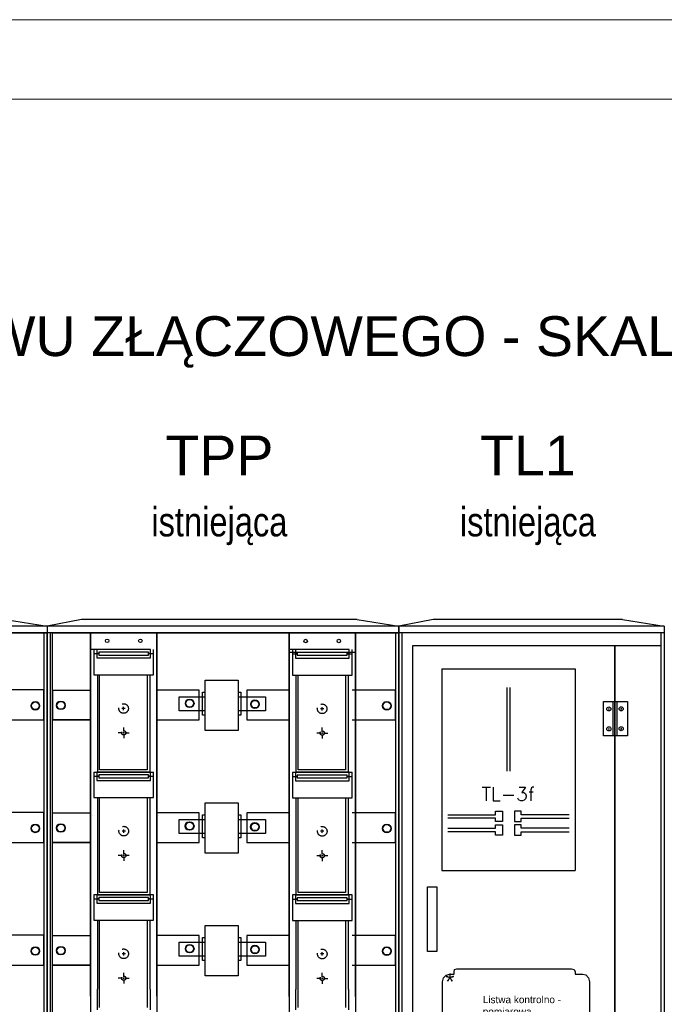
# Model space of a CAD drawing. Header units: millimetres. Extents: x -619 to 31, y -3287 to -1340.
# Tile 7 of 8: x -74 to -26, y -1414 to -1340. Entities that reach past the tile are written whole.
import ezdxf
from ezdxf.enums import TextEntityAlignment as Align

# ---------------------------------------------------------------- set-up
doc = ezdxf.new("R2010")
doc.units = ezdxf.units.MM
doc.header["$LTSCALE"] = 0.2
doc.linetypes.add('KRESKOWA', pattern=[8, 6, -2])
doc.layers.get('0').update_dxf_attribs({"lineweight": 18})
for name, color, linetype, lineweight in [('000WYPOSAŻENIE', 1, 'Continuous', 25), ('1', 1, 'Continuous', 35), ('EL_TABELKA', 100, 'Continuous', 15)]:
    doc.layers.add(name, color=color, linetype=linetype, lineweight=lineweight)
doc.layers.add('RUSZT', color=7, linetype='Continuous')
doc.layers.add('w0', color=7, linetype='Continuous')
doc.styles.add('SIERADZKI', font='arial.ttf')
doc.styles.add('SIMPLEX', font='simplex.shx', dxfattribs={"width": 0.85, "bigfont": 'bigfont.shx'})
doc.styles.get("Standard").update_dxf_attribs({"font": 'arial.ttf'})

# ---------------------------------------------------------------- blocks, each defined once
blk = doc.blocks.new('pomiar1')
for p, q in [((385.25, -1347.08), (380.07, -1348.08)), ((380.07, -1348.08), (380.07, -1428.08)), ((380.07, -1348.08), (380.07, -1428.08)), ((433.07, -1348.08), (380.07, -1348.08)), ((380.07, -1348.08), (380.07, -1428.08)), ((426.78, -1347.08), (385.25, -1347.08)), ((426.78, -1347.08), (433.07, -1348.08)), ((438.25, -1347.08), (433.07, -1348.08)), ((473.07, -1348.08), (433.07, -1348.08)), ((433.07, -1348.08), (433.07, -1428.08)), ((433.07, -1348.08), (433.07, -1428.08)), ((433.07, -1388.08), (433.07, -1348.08)), ((466.78, -1347.08), (438.25, -1347.08)), ((466.78, -1347.08), (473.07, -1348.08)), ((473.07, -1348.08), (473.07, -1428.08)), ((433.07, -1349.08), (380.07, -1349.08)), ((380.57, -1427.08), (380.57, -1349.08)), ((386.6, -1349.08), (386.6, -1406.38)), ((386.6, -1349.08), (386.6, -1406.38)), ((386.6, -1349.08), (386.6, -1406.38)), ((386.6, -1403.88), (386.6, -1349.08)), ((386.6, -1349.08), (386.6, -1403.88)), ((386.6, -1349.08), (386.6, -1406.38)), ((386.6, -1349.08), (386.6, -1406.38)), ((386.6, -1349.08), (386.6, -1406.38)), ((386.6, -1403.88), (386.6, -1349.08)), ((386.6, -1349.08), (386.6, -1403.88)), ((386.6, -1349.08), (386.6, -1403.88)), ((386.6, -1349.08), (386.6, -1406.38)), ((386.6, -1349.08), (386.6, -1406.38)), ((386.6, -1349.08), (386.6, -1406.38)), ((386.6, -1349.08), (386.6, -1406.38)), ((386.61, -1349.08), (386.61, -1406.38)), ((386.61, -1349.08), (386.61, -1406.38)), ((386.61, -1349.08), (386.61, -1406.38)), ((386.61, -1349.08), (386.61, -1406.38)), ((396.6, -1349.07), (396.6, -1406.37)), ((396.6, -1349.07), (396.6, -1406.37)), ((396.6, -1349.07), (396.6, -1406.37)), ((396.6, -1349.07), (396.6, -1406.37)), ((396.6, -1349.07), (396.6, -1406.37)), ((396.6, -1349.07), (396.6, -1406.37)), ((396.6, -1349.07), (396.6, -1406.37)), ((396.6, -1349.07), (396.6, -1406.37)), ((396.6, -1349.07), (396.6, -1406.37)), ((396.6, -1349.07), (396.6, -1406.37)), ((396.6, -1403.88), (396.6, -1349.08)), ((396.6, -1349.08), (396.6, -1403.88)), ((396.6, -1403.88), (396.6, -1349.08)), ((396.6, -1349.08), (396.6, -1403.88)), ((396.6, -1349.08), (396.6, -1403.88)), ((396.6, -1349.08), (396.6, -1406.38)), ((396.6, -1349.08), (396.6, -1406.38)), ((396.6, -1349.08), (396.6, -1406.38)), ((396.6, -1403.88), (396.6, -1349.08)), ((396.6, -1349.08), (396.6, -1403.88)), ((396.6, -1349.08), (396.6, -1406.38)), ((396.6, -1349.08), (396.6, -1406.38)), ((396.6, -1349.08), (396.6, -1406.38)), ((396.6, -1403.88), (396.6, -1349.08)), ((396.6, -1349.08), (396.6, -1403.88)), ((396.61, -1349.07), (396.61, -1406.37)), ((396.61, -1349.07), (396.61, -1406.37)), ((396.61, -1349.07), (396.61, -1406.37)), ((396.61, -1349.07), (396.61, -1406.37)), ((396.61, -1349.08), (396.61, -1406.38)), ((396.61, -1349.08), (396.61, -1406.38)), ((396.61, -1349.08), (396.61, -1406.38)), ((396.61, -1349.08), (396.61, -1406.38)), ((416.52, -1349.08), (416.52, -1424.41)), ((416.52, -1349.11), (416.52, -1406.41)), ((416.52, -1349.11), (416.52, -1406.41)), ((416.52, -1349.11), (416.52, -1406.41)), ((416.52, -1403.91), (416.52, -1349.11)), ((416.52, -1349.11), (416.52, -1403.91)), ((416.52, -1349.11), (416.52, -1406.41)), ((416.52, -1349.11), (416.52, -1406.41)), ((416.52, -1349.11), (416.52, -1406.41)), ((416.52, -1403.91), (416.52, -1349.11)), ((416.52, -1349.11), (416.52, -1403.91)), ((416.52, -1349.11), (416.52, -1403.91)), ((416.52, -1349.11), (416.52, -1406.41)), ((416.52, -1349.11), (416.52, -1406.41)), ((416.52, -1349.11), (416.52, -1406.41)), ((416.52, -1349.11), (416.52, -1406.41)), ((416.53, -1349.11), (416.53, -1406.41)), ((416.53, -1349.11), (416.53, -1406.41)), ((416.53, -1349.11), (416.53, -1406.41)), ((416.53, -1349.11), (416.53, -1406.41)), ((426.52, -1349.11), (426.52, -1406.41)), ((426.52, -1349.11), (426.52, -1406.41)), ((426.52, -1349.11), (426.52, -1406.41)), ((426.52, -1403.91), (426.52, -1349.11)), ((426.52, -1349.11), (426.52, -1403.91)), ((426.52, -1349.11), (426.52, -1406.41)), ((426.52, -1349.11), (426.52, -1406.41)), ((426.52, -1349.11), (426.52, -1406.41)), ((426.52, -1403.91), (426.52, -1349.11)), ((426.52, -1349.11), (426.52, -1403.91)), ((426.53, -1349.11), (426.53, -1406.41)), ((426.53, -1349.11), (426.53, -1406.41)), ((426.53, -1349.11), (426.53, -1406.41)), ((426.53, -1349.11), (426.53, -1406.41)), ((432.57, -1349.08), (432.57, -1427.08)), ((473.07, -1349.08), (433.07, -1349.08)), ((433.57, -1427.08), (433.57, -1349.08)), ((472.57, -1349.08), (472.57, -1427.08)), ((387.54, -1351.58), (386.6, -1351.58)), ((387.1, -1352.21), (387.82, -1352.21)), ((395.35, -1352.21), (396.1, -1352.21)), ((417.47, -1351.61), (416.52, -1351.61)), ((417.02, -1352.24), (417.74, -1352.24)), ((425.27, -1352.24), (426.02, -1352.24)), ((395.11, -1355.41), (395.11, -1369.73)), ((395.57, -1370.08), (395.57, -1355.41)), ((425.03, -1355.44), (425.03, -1369.76)), ((425.49, -1370.11), (425.49, -1355.44)), ((439.53, -1354.48), (439.53, -1384.9)), ((439.53, -1354.48), (459.62, -1354.48)), ((459.62, -1354.48), (459.62, -1384.9)), ((380.85, -1357.7), (380.85, -1362.2)), ((449.32, -1357.32), (449.32, -1369.96)), ((449.83, -1369.96), (449.83, -1357.32)), ((391.58, -1360.74), (391.58, -1360.24)), ((386.6, -1369.79), (386.6, -1361.38)), ((391.83, -1360.49), (391.33, -1360.49)), ((396.6, -1369.78), (396.6, -1361.38)), ((416.52, -1369.82), (416.52, -1361.41)), ((421.75, -1360.53), (421.25, -1360.53)), ((421.5, -1360.78), (421.5, -1360.28)), ((464.61, -1360.55), (464.79, -1360.55)), ((464.71, -1360.48), (464.71, -1360.65)), ((466.47, -1360.54), (466.65, -1360.54)), ((466.57, -1360.46), (466.57, -1360.64)), ((386.61, -1361.89), (386.61, -1362.57)), ((464.62, -1363.56), (464.8, -1363.56)), ((464.72, -1363.48), (464.72, -1363.66)), ((466.48, -1363.54), (466.65, -1363.54)), ((466.57, -1363.47), (466.57, -1363.64)), ((386.6, -1372.29), (386.6, -1367.34)), ((386.6, -1367.34), (386.6, -1372.29)), ((396.6, -1372.28), (396.6, -1367.33)), ((396.6, -1367.33), (396.6, -1372.28)), ((396.6, -1372.29), (396.6, -1367.34)), ((396.6, -1372.29), (396.6, -1367.34)), ((416.52, -1372.32), (416.52, -1367.37)), ((416.52, -1367.37), (416.52, -1372.32)), ((426.52, -1372.32), (426.52, -1367.37)), ((426.52, -1372.32), (426.52, -1367.37)), ((386.6, -1369.79), (386.6, -1401.58)), ((387.1, -1370.08), (387.54, -1370.08)), ((395.65, -1370.08), (396.1, -1370.08)), ((396.6, -1369.78), (396.6, -1401.58)), ((416.52, -1369.82), (416.52, -1401.61)), ((417.02, -1370.11), (417.47, -1370.11)), ((425.57, -1370.11), (426.02, -1370.11)), ((387.1, -1370.71), (387.82, -1370.71)), ((395.35, -1370.71), (396.1, -1370.71)), ((417.02, -1370.74), (417.74, -1370.74)), ((425.27, -1370.74), (426.02, -1370.74)), ((387.62, -1373.91), (387.62, -1388.58)), ((387.96, -1388.23), (387.96, -1373.91)), ((395.11, -1373.91), (395.11, -1388.23)), ((395.57, -1388.58), (395.57, -1373.91)), ((417.55, -1373.94), (417.55, -1388.61)), ((417.89, -1388.26), (417.89, -1373.94)), ((425.03, -1373.94), (425.03, -1388.26)), ((425.49, -1388.61), (425.49, -1373.94)), ((440.44, -1376.5), (447.65, -1376.5)), ((447.65, -1375.99), (448.68, -1375.99)), ((447.65, -1376.5), (447.65, -1375.99)), ((448.68, -1375.99), (448.68, -1377.53)), ((451.51, -1375.99), (450.48, -1375.99)), ((450.48, -1375.99), (450.48, -1377.53)), ((451.51, -1376.5), (451.51, -1375.99)), ((458.72, -1376.5), (451.51, -1376.5)), ((447.65, -1377.02), (440.44, -1377.02)), ((447.65, -1377.53), (447.65, -1377.02)), ((448.68, -1377.53), (447.65, -1377.53)), ((447.65, -1378.56), (447.65, -1378.05)), ((447.65, -1378.05), (448.68, -1378.05)), ((448.68, -1378.05), (448.68, -1379.59)), ((450.48, -1377.53), (451.51, -1377.53)), ((450.48, -1378.05), (450.48, -1379.59)), ((451.51, -1378.05), (450.48, -1378.05)), ((451.51, -1377.53), (451.51, -1377.02)), ((451.51, -1377.02), (458.72, -1377.02)), ((451.51, -1378.56), (451.51, -1378.05)), ((391.85, -1378.98), (391.35, -1378.98)), ((391.6, -1379.23), (391.6, -1378.73)), ((421.77, -1379.01), (421.27, -1379.01)), ((421.52, -1379.26), (421.52, -1378.76)), ((440.44, -1378.56), (447.65, -1378.56)), ((447.65, -1379.08), (440.44, -1379.08)), ((447.65, -1379.59), (447.65, -1379.08)), ((458.72, -1378.56), (451.51, -1378.56)), ((451.51, -1379.08), (458.72, -1379.08)), ((451.51, -1379.59), (451.51, -1379.08)), ((448.68, -1379.59), (447.65, -1379.59)), ((450.48, -1379.59), (451.51, -1379.59)), ((439.53, -1384.9), (459.62, -1384.9)), ((395.11, -1388.23), (387.96, -1388.23)), ((425.03, -1388.26), (417.89, -1388.26)), ((433.07, -1388.08), (433.07, -1428.08)), ((387.54, -1388.58), (387.1, -1388.58)), ((387.1, -1389.21), (387.82, -1389.21)), ((387.62, -1388.58), (395.57, -1388.58)), ((395.35, -1389.21), (396.1, -1389.21)), ((396.1, -1388.58), (395.57, -1388.58)), ((417.47, -1388.61), (417.02, -1388.61)), ((417.02, -1389.24), (417.74, -1389.24)), ((417.55, -1388.61), (425.49, -1388.61)), ((425.27, -1389.24), (426.02, -1389.24)), ((426.02, -1388.61), (425.49, -1388.61)), ((387.62, -1392.41), (387.62, -1402.83)), ((387.96, -1402.48), (387.96, -1392.41)), ((395.11, -1392.41), (395.11, -1402.48)), ((395.57, -1402.83), (395.57, -1392.41)), ((417.55, -1392.44), (417.55, -1402.86)), ((417.89, -1402.51), (417.89, -1392.44)), ((425.03, -1392.44), (425.03, -1402.51)), ((425.49, -1402.86), (425.49, -1392.44)), ((391.59, -1397.73), (391.59, -1397.23)), ((421.52, -1397.76), (421.52, -1397.26)), ((391.84, -1397.48), (391.34, -1397.48)), ((421.77, -1397.51), (421.27, -1397.51)), ((386.6, -1401.58), (386.6, -1405.03)), ((396.6, -1401.58), (396.6, -1405.03)), ((416.52, -1401.61), (416.52, -1405.06)), ((387.62, -1405.91), (387.62, -1402.83)), ((387.96, -1405.57), (387.96, -1402.48)), ((395.11, -1402.48), (395.11, -1405.57)), ((395.57, -1402.83), (395.57, -1405.91)), ((417.55, -1405.95), (417.55, -1402.86)), ((417.89, -1405.6), (417.89, -1402.51)), ((425.03, -1402.51), (425.03, -1405.6)), ((425.49, -1402.86), (425.49, -1405.95)), ((386.6, -1403.88), (386.6, -1406.38)), ((386.6, -1403.88), (386.6, -1406.38)), ((386.6, -1403.88), (386.6, -1406.38)), ((396.6, -1403.88), (396.6, -1406.38)), ((396.6, -1403.88), (396.6, -1406.38)), ((396.6, -1403.88), (396.6, -1406.38)), ((396.6, -1403.88), (396.6, -1406.38)), ((396.6, -1403.88), (396.6, -1406.38)), ((416.52, -1403.91), (416.52, -1406.41)), ((416.52, -1403.91), (416.52, -1406.41)), ((416.52, -1403.91), (416.52, -1406.41)), ((426.52, -1403.91), (426.52, -1406.41)), ((426.52, -1403.91), (426.52, -1406.41))]:
    blk.add_line(p, q)
at = {"color": 1}
for p, q in [((380.85, -1357.7), (386.6, -1357.7)), ((380.85, -1362.2), (386.61, -1362.2)), ((380.85, -1376.2), (386.6, -1376.2)), ((380.85, -1380.7), (386.61, -1380.7)), ((380.85, -1394.7), (386.6, -1394.7)), ((380.85, -1399.2), (386.61, -1399.2))]:
    blk.add_line(p, q, dxfattribs=at)
at = {"linetype": 'KRESKOWA'}
for p, q in [((391.4, -1364.16), (390.77, -1364.16)), ((391.7, -1364.16), (391.5, -1364.16)), ((391.6, -1363.96), (391.6, -1363.33)), ((391.6, -1364.26), (391.6, -1364.06)), ((391.6, -1364.36), (391.6, -1364.98)), ((391.8, -1364.16), (392.42, -1364.16)), ((421.32, -1364.19), (420.69, -1364.19)), ((421.62, -1364.19), (421.42, -1364.19)), ((421.52, -1363.99), (421.52, -1363.37)), ((421.52, -1364.29), (421.52, -1364.09)), ((421.52, -1364.39), (421.52, -1365.02)), ((421.72, -1364.19), (422.34, -1364.19)), ((391.6, -1382.46), (391.6, -1381.83)), ((421.52, -1382.49), (421.52, -1381.87)), ((391.4, -1382.66), (390.77, -1382.66)), ((391.7, -1382.66), (391.5, -1382.66)), ((391.6, -1382.76), (391.6, -1382.56)), ((391.6, -1382.86), (391.6, -1383.48)), ((392.43, -1382.66), (391.8, -1382.66)), ((421.32, -1382.69), (420.69, -1382.69)), ((421.62, -1382.69), (421.42, -1382.69)), ((421.52, -1382.79), (421.52, -1382.59)), ((421.52, -1382.89), (421.52, -1383.52)), ((422.35, -1382.69), (421.73, -1382.69)), ((391.6, -1400.96), (391.6, -1400.33)), ((391.4, -1401.16), (390.77, -1401.16)), ((391.7, -1401.16), (391.5, -1401.16)), ((391.6, -1401.26), (391.6, -1401.06)), ((391.6, -1401.36), (391.6, -1401.98)), ((391.8, -1401.16), (392.42, -1401.16)), ((421.32, -1401.19), (420.69, -1401.19)), ((421.62, -1401.19), (421.42, -1401.19)), ((421.52, -1400.99), (421.52, -1400.37)), ((421.52, -1401.29), (421.52, -1401.09)), ((421.52, -1401.39), (421.52, -1402.02)), ((421.72, -1401.19), (422.34, -1401.19))]:
    blk.add_line(p, q, dxfattribs=at)
at = {"color": 3, "linetype": 'Continuous'}
for p, q in [((441.39, -1400.18), (441.47, -1399.86)), ((441.39, -1400.55), (441.39, -1400.18)), ((441.47, -1399.86), (441.79, -1399.76)), ((441.79, -1399.76), (459.11, -1399.76)), ((459.11, -1399.76), (459.51, -1399.86)), ((459.51, -1399.86), (459.66, -1400.22)), ((459.66, -1400.22), (459.66, -1400.53)), ((439.65, -1401.73), (439.8, -1401.13)), ((439.65, -1410.24), (439.65, -1401.73)), ((439.8, -1401.13), (440.2, -1400.71)), ((440.2, -1400.71), (440.76, -1400.55)), ((440.76, -1400.55), (441.39, -1400.55)), ((459.66, -1400.53), (460.79, -1400.53)), ((460.79, -1400.53), (461.25, -1400.67)), ((461.25, -1400.67), (461.65, -1401.12)), ((461.65, -1401.12), (461.8, -1401.73)), ((461.8, -1401.73), (461.8, -1410.24))]:
    blk.add_line(p, q, dxfattribs=at)
for points in [[(416.52, -1352.01), (426.51, -1352.01), (426.51, -1349.08), (416.52, -1349.08)], [(435.16, -1350.98), (465.63, -1350.98), (465.63, -1424.65), (435.16, -1424.65)], [(465.63, -1350.98), (472.57, -1350.98), (472.57, -1424.67), (465.63, -1424.67)], [(395.35, -1352.01), (387.82, -1352.01), (387.82, -1352.42), (395.35, -1352.42)], [(425.27, -1352.04), (417.74, -1352.04), (417.74, -1352.45), (425.27, -1352.45)], [(403.86, -1356.22), (408.83, -1356.22), (408.83, -1363.81), (403.86, -1363.81)], [(463.93, -1359.45), (467.51, -1359.45), (467.51, -1364.6), (463.93, -1364.6)], [(463.93, -1359.45), (465.63, -1359.45), (465.63, -1364.6), (463.93, -1364.6)], [(465.37, -1359.45), (465.94, -1359.45), (465.94, -1364.6), (465.37, -1364.6)], [(395.35, -1370.51), (387.82, -1370.51), (387.82, -1370.92), (395.35, -1370.92)], [(425.27, -1370.54), (417.74, -1370.54), (417.74, -1370.95), (425.27, -1370.95)], [(403.86, -1374.72), (408.83, -1374.72), (408.83, -1382.31), (403.86, -1382.31)], [(437.4, -1387.39), (438.78, -1387.39), (438.78, -1397.12), (437.4, -1397.12)], [(395.35, -1389.01), (387.82, -1389.01), (387.82, -1389.42), (395.35, -1389.42)], [(425.27, -1389.04), (417.74, -1389.04), (417.74, -1389.45), (425.27, -1389.45)], [(403.86, -1393.22), (408.83, -1393.22), (408.83, -1400.81), (403.86, -1400.81)]]:
    blk.add_lwpolyline(points, close=True)
for points in [[(387.1, -1351.58), (387.1, -1355.41), (396.1, -1355.41), (396.1, -1351.58)], [(395.35, -1352.21), (395.65, -1352.21), (395.65, -1351.58), (387.54, -1351.58), (387.54, -1352.21), (387.82, -1352.21)], [(387.82, -1352.21), (387.54, -1352.21), (387.54, -1352.85), (395.65, -1352.85), (395.65, -1352.21), (395.35, -1352.21)], [(417.02, -1351.61), (417.02, -1355.44), (426.02, -1355.44), (426.02, -1351.61)], [(425.27, -1352.24), (425.57, -1352.24), (425.57, -1351.61), (417.47, -1351.61), (417.47, -1352.24), (417.74, -1352.24)], [(417.74, -1352.24), (417.47, -1352.24), (417.47, -1352.88), (425.57, -1352.88), (425.57, -1352.24), (425.27, -1352.24)], [(387.62, -1355.41), (387.62, -1370.08), (395.57, -1370.08)], [(395.11, -1369.73), (387.96, -1369.73), (387.96, -1355.41)], [(417.54, -1355.44), (417.55, -1370.11), (425.49, -1370.11)], [(425.03, -1369.76), (417.89, -1369.76), (417.89, -1355.44)], [(403.86, -1360.84), (399.97, -1360.84), (399.97, -1358.75), (403.86, -1358.75)], [(403.86, -1361.49), (403.46, -1361.49), (403.46, -1358.04), (403.86, -1358.04)], [(408.83, -1358.04), (409.25, -1358.04), (409.25, -1361.49), (408.83, -1361.49)], [(408.83, -1358.75), (412.98, -1358.75), (412.98, -1360.84), (408.83, -1360.84)], [(387.1, -1370.08), (387.1, -1373.91), (396.1, -1373.91), (396.1, -1370.08)], [(395.35, -1370.71), (395.65, -1370.71), (395.65, -1370.08), (387.54, -1370.08), (387.54, -1370.71), (387.82, -1370.71)], [(417.02, -1370.11), (417.02, -1373.94), (426.02, -1373.94), (426.02, -1370.11)], [(425.27, -1370.74), (425.57, -1370.74), (425.57, -1370.11), (417.47, -1370.11), (417.47, -1370.74), (417.74, -1370.74)], [(387.82, -1370.71), (387.54, -1370.71), (387.54, -1371.35), (395.65, -1371.35), (395.65, -1370.71), (395.35, -1370.71)], [(417.74, -1370.74), (417.47, -1370.74), (417.47, -1371.38), (425.57, -1371.38), (425.57, -1370.74), (425.27, -1370.74)], [(403.86, -1379.99), (403.46, -1379.99), (403.46, -1376.54), (403.86, -1376.54)], [(408.83, -1376.54), (409.25, -1376.54), (409.25, -1379.99), (408.83, -1379.99)], [(403.86, -1379.34), (399.97, -1379.34), (399.97, -1377.25), (403.86, -1377.25)], [(408.83, -1377.25), (412.98, -1377.25), (412.98, -1379.34), (408.83, -1379.34)], [(387.1, -1388.58), (387.1, -1392.41), (396.1, -1392.41), (396.1, -1388.58)], [(395.35, -1389.21), (395.65, -1389.21), (395.65, -1388.58), (387.54, -1388.58), (387.54, -1389.21), (387.82, -1389.21)], [(387.82, -1389.21), (387.54, -1389.21), (387.54, -1389.85), (395.65, -1389.85), (395.65, -1389.21), (395.35, -1389.21)], [(417.02, -1388.61), (417.02, -1392.44), (426.02, -1392.44), (426.02, -1388.61)], [(425.27, -1389.24), (425.57, -1389.24), (425.57, -1388.61), (417.47, -1388.61), (417.47, -1389.24), (417.74, -1389.24)], [(417.74, -1389.24), (417.47, -1389.24), (417.47, -1389.88), (425.57, -1389.88), (425.57, -1389.24), (425.27, -1389.24)], [(403.86, -1397.84), (399.97, -1397.84), (399.97, -1395.75), (403.86, -1395.75)], [(403.86, -1398.49), (403.46, -1398.49), (403.46, -1395.04), (403.86, -1395.04)], [(408.83, -1395.04), (409.25, -1395.04), (409.25, -1398.49), (408.83, -1398.49)], [(408.83, -1395.75), (412.98, -1395.75), (412.98, -1397.84), (408.83, -1397.84)]]:
    blk.add_lwpolyline(points)
at = {"color": 1}
for points in [[(380.85, -1357.7), (386.61, -1357.7), (386.61, -1362.2), (380.85, -1362.2)], [(402.97, -1357.7), (396.61, -1357.7), (396.61, -1362.2), (402.97, -1362.2)], [(416.52, -1357.7), (410.16, -1357.7), (410.16, -1362.2), (416.52, -1362.2)], [(380.85, -1376.2), (386.61, -1376.2), (386.61, -1380.7), (380.85, -1380.7)], [(402.96, -1376.2), (396.6, -1376.2), (396.6, -1380.7), (402.96, -1380.7)], [(402.97, -1376.2), (396.61, -1376.2), (396.61, -1380.7), (402.97, -1380.7)], [(416.51, -1376.2), (410.15, -1376.2), (410.15, -1380.7), (416.51, -1380.7)], [(416.52, -1376.2), (410.16, -1376.2), (410.16, -1380.7), (416.52, -1380.7)], [(380.85, -1394.7), (386.61, -1394.7), (386.61, -1399.2), (380.85, -1399.2)], [(402.97, -1394.7), (396.61, -1394.7), (396.61, -1399.2), (402.97, -1399.2)], [(402.97, -1394.7), (396.61, -1394.7), (396.61, -1399.2), (402.97, -1399.2)], [(416.52, -1394.7), (410.16, -1394.7), (410.16, -1399.2), (416.52, -1399.2)], [(416.52, -1394.7), (410.16, -1394.7), (410.16, -1399.2), (416.52, -1399.2)]]:
    blk.add_lwpolyline(points, close=True, dxfattribs=at)
for points in [[(426.02, -1362.2), (432.57, -1362.2), (432.57, -1357.7), (426.02, -1357.7)], [(416.52, -1362.2), (416.52, -1362.2)], [(426.02, -1380.7), (432.57, -1380.7), (432.57, -1376.2), (426.02, -1376.2)], [(426.02, -1399.2), (432.57, -1399.2), (432.57, -1394.7), (426.02, -1394.7)], [(416.52, -1399.2), (416.52, -1399.2)]]:
    blk.add_lwpolyline(points, dxfattribs=at)
for centre, radius in [((389.1, -1350.28), 0.261), ((394.1, -1350.28), 0.261), ((419.02, -1350.31), 0.261), ((424.02, -1350.31), 0.261), ((464.71, -1360.55), 0.312), ((466.57, -1360.54), 0.312), ((464.72, -1363.56), 0.312), ((466.57, -1363.54), 0.312)]:
    blk.add_circle(centre, radius)
at = {"linetype": 'KRESKOWA', "ltscale": 2}
for centre in [(391.58, -1360.49), (421.5, -1360.53), (391.6, -1378.98), (421.52, -1379.01), (391.59, -1397.48), (421.52, -1397.51)]:
    blk.add_circle(centre, 0.725, dxfattribs=at)
at = {"linetype": 'KRESKOWA'}
for centre in [(391.6, -1364.16), (421.52, -1364.19), (391.6, -1382.66), (421.52, -1382.69), (391.6, -1401.16), (421.52, -1401.19)]:
    blk.add_circle(centre, 0.325, dxfattribs=at)
at = {"layer": '000WYPOSAŻENIE', "color": 250}
for points in [[(381.48, -1360.01), (381.81, -1359.45), (382.46, -1359.45), (382.78, -1360.01), (382.46, -1360.57), (381.81, -1360.57)], [(381.48, -1360.01), (381.81, -1359.45), (382.46, -1359.45), (382.78, -1360.01), (382.46, -1360.57), (381.81, -1360.57)], [(381.48, -1360.01), (381.81, -1359.45), (382.46, -1359.45), (382.78, -1360.01), (382.46, -1360.57), (381.81, -1360.57)], [(400.89, -1359.71), (401.21, -1359.14), (401.86, -1359.14), (402.18, -1359.71), (401.86, -1360.27), (401.21, -1360.27)], [(400.89, -1359.71), (401.21, -1359.14), (401.86, -1359.14), (402.18, -1359.71), (401.86, -1360.27), (401.21, -1360.27)], [(400.89, -1359.71), (401.21, -1359.14), (401.86, -1359.14), (402.18, -1359.71), (401.86, -1360.27), (401.21, -1360.27)], [(410.73, -1359.85), (411.05, -1359.29), (411.7, -1359.29), (412.02, -1359.85), (411.7, -1360.41), (411.05, -1360.41)], [(410.73, -1359.85), (411.05, -1359.29), (411.7, -1359.29), (412.02, -1359.85), (411.7, -1360.41), (411.05, -1360.41)], [(410.73, -1359.85), (411.05, -1359.29), (411.7, -1359.29), (412.02, -1359.85), (411.7, -1360.41), (411.05, -1360.41)], [(430.62, -1360.07), (430.95, -1359.5), (431.59, -1359.5), (431.92, -1360.07), (431.59, -1360.63), (430.95, -1360.63)], [(430.62, -1360.07), (430.95, -1359.5), (431.59, -1359.5), (431.92, -1360.07), (431.59, -1360.63), (430.95, -1360.63)], [(430.62, -1360.07), (430.95, -1359.5), (431.59, -1359.5), (431.92, -1360.07), (431.59, -1360.63), (430.95, -1360.63)], [(381.48, -1378.51), (381.81, -1377.95), (382.46, -1377.95), (382.78, -1378.51), (382.46, -1379.07), (381.81, -1379.07)], [(381.48, -1378.51), (381.81, -1377.95), (382.46, -1377.95), (382.78, -1378.51), (382.46, -1379.07), (381.81, -1379.07)], [(381.48, -1378.51), (381.81, -1377.95), (382.46, -1377.95), (382.78, -1378.51), (382.46, -1379.07), (381.81, -1379.07)], [(400.88, -1378.21), (401.2, -1377.64), (401.85, -1377.64), (402.17, -1378.21), (401.85, -1378.77), (401.2, -1378.77)], [(400.88, -1378.21), (401.2, -1377.64), (401.85, -1377.64), (402.17, -1378.21), (401.85, -1378.77), (401.2, -1378.77)], [(400.88, -1378.21), (401.2, -1377.64), (401.85, -1377.64), (402.17, -1378.21), (401.85, -1378.77), (401.2, -1378.77)], [(400.89, -1378.21), (401.21, -1377.64), (401.86, -1377.64), (402.18, -1378.21), (401.86, -1378.77), (401.21, -1378.77)], [(400.89, -1378.21), (401.21, -1377.64), (401.86, -1377.64), (402.18, -1378.21), (401.86, -1378.77), (401.21, -1378.77)], [(400.89, -1378.21), (401.21, -1377.64), (401.86, -1377.64), (402.18, -1378.21), (401.86, -1378.77), (401.21, -1378.77)], [(410.72, -1378.35), (411.04, -1377.79), (411.69, -1377.79), (412.01, -1378.35), (411.69, -1378.91), (411.04, -1378.91)], [(410.72, -1378.35), (411.04, -1377.79), (411.69, -1377.79), (412.01, -1378.35), (411.69, -1378.91), (411.04, -1378.91)], [(410.72, -1378.35), (411.04, -1377.79), (411.69, -1377.79), (412.01, -1378.35), (411.69, -1378.91), (411.04, -1378.91)], [(410.73, -1378.35), (411.05, -1377.79), (411.7, -1377.79), (412.02, -1378.35), (411.7, -1378.91), (411.05, -1378.91)], [(410.73, -1378.35), (411.05, -1377.79), (411.7, -1377.79), (412.02, -1378.35), (411.7, -1378.91), (411.05, -1378.91)], [(410.73, -1378.35), (411.05, -1377.79), (411.7, -1377.79), (412.02, -1378.35), (411.7, -1378.91), (411.05, -1378.91)], [(430.62, -1378.57), (430.95, -1378), (431.59, -1378), (431.92, -1378.57), (431.59, -1379.13), (430.95, -1379.13)], [(430.62, -1378.57), (430.95, -1378), (431.59, -1378), (431.92, -1378.57), (431.59, -1379.13), (430.95, -1379.13)], [(430.62, -1378.57), (430.95, -1378), (431.59, -1378), (431.92, -1378.57), (431.59, -1379.13), (430.95, -1379.13)], [(381.48, -1397.01), (381.81, -1396.45), (382.46, -1396.45), (382.78, -1397.01), (382.46, -1397.57), (381.81, -1397.57)], [(381.48, -1397.01), (381.81, -1396.45), (382.46, -1396.45), (382.78, -1397.01), (382.46, -1397.57), (381.81, -1397.57)], [(381.48, -1397.01), (381.81, -1396.45), (382.46, -1396.45), (382.78, -1397.01), (382.46, -1397.57), (381.81, -1397.57)], [(400.89, -1396.71), (401.21, -1396.14), (401.86, -1396.14), (402.18, -1396.71), (401.86, -1397.27), (401.21, -1397.27)], [(400.89, -1396.71), (401.21, -1396.14), (401.86, -1396.14), (402.18, -1396.71), (401.86, -1397.27), (401.21, -1397.27)], [(400.89, -1396.71), (401.21, -1396.14), (401.86, -1396.14), (402.18, -1396.71), (401.86, -1397.27), (401.21, -1397.27)], [(400.89, -1396.71), (401.21, -1396.14), (401.86, -1396.14), (402.18, -1396.71), (401.86, -1397.27), (401.21, -1397.27)], [(400.89, -1396.71), (401.21, -1396.14), (401.86, -1396.14), (402.18, -1396.71), (401.86, -1397.27), (401.21, -1397.27)], [(400.89, -1396.71), (401.21, -1396.14), (401.86, -1396.14), (402.18, -1396.71), (401.86, -1397.27), (401.21, -1397.27)], [(410.73, -1396.85), (411.05, -1396.29), (411.7, -1396.29), (412.02, -1396.85), (411.7, -1397.41), (411.05, -1397.41)], [(410.73, -1396.85), (411.05, -1396.29), (411.7, -1396.29), (412.02, -1396.85), (411.7, -1397.41), (411.05, -1397.41)], [(410.73, -1396.85), (411.05, -1396.29), (411.7, -1396.29), (412.02, -1396.85), (411.7, -1397.41), (411.05, -1397.41)], [(410.73, -1396.85), (411.05, -1396.29), (411.7, -1396.29), (412.02, -1396.85), (411.7, -1397.41), (411.05, -1397.41)], [(410.73, -1396.85), (411.05, -1396.29), (411.7, -1396.29), (412.02, -1396.85), (411.7, -1397.41), (411.05, -1397.41)], [(410.73, -1396.85), (411.05, -1396.29), (411.7, -1396.29), (412.02, -1396.85), (411.7, -1397.41), (411.05, -1397.41)], [(430.62, -1397.07), (430.95, -1396.5), (431.59, -1396.5), (431.92, -1397.07), (431.59, -1397.63), (430.95, -1397.63)], [(430.62, -1397.07), (430.95, -1396.5), (431.59, -1396.5), (431.92, -1397.07), (431.59, -1397.63), (430.95, -1397.63)], [(430.62, -1397.07), (430.95, -1396.5), (431.59, -1396.5), (431.92, -1397.07), (431.59, -1397.63), (430.95, -1397.63)]]:
    blk.add_lwpolyline(points, close=True, dxfattribs=at)
for centre, radius in [((382.13, -1360.01), 0.648), ((382.13, -1360.01), 0.648), ((382.13, -1360.01), 0.648), ((382.12, -1360.03), 0.602), ((401.54, -1359.71), 0.648), ((401.54, -1359.71), 0.648), ((401.54, -1359.71), 0.648), ((401.52, -1359.73), 0.602), ((411.38, -1359.85), 0.648), ((411.38, -1359.85), 0.648), ((411.38, -1359.85), 0.648), ((411.37, -1359.87), 0.602), ((431.27, -1360.07), 0.648), ((431.27, -1360.07), 0.648), ((431.27, -1360.07), 0.648), ((431.26, -1360.09), 0.602), ((382.13, -1378.51), 0.648), ((382.13, -1378.51), 0.648), ((382.13, -1378.51), 0.648), ((382.12, -1378.53), 0.602), ((401.52, -1378.21), 0.648), ((401.52, -1378.21), 0.648), ((401.52, -1378.21), 0.648), ((401.54, -1378.21), 0.648), ((401.54, -1378.21), 0.648), ((401.54, -1378.21), 0.648), ((401.51, -1378.23), 0.602), ((401.52, -1378.23), 0.602), ((411.37, -1378.35), 0.648), ((411.37, -1378.35), 0.648), ((411.37, -1378.35), 0.648), ((411.38, -1378.35), 0.648), ((411.38, -1378.35), 0.648), ((411.38, -1378.35), 0.648), ((411.35, -1378.37), 0.602), ((411.37, -1378.37), 0.602), ((431.27, -1378.57), 0.648), ((431.27, -1378.57), 0.648), ((431.27, -1378.57), 0.648), ((431.26, -1378.59), 0.602), ((382.13, -1397.01), 0.648), ((382.13, -1397.01), 0.648), ((382.13, -1397.01), 0.648), ((382.12, -1397.03), 0.602), ((401.54, -1396.71), 0.648), ((401.54, -1396.71), 0.648), ((401.54, -1396.71), 0.648), ((401.54, -1396.71), 0.648), ((401.54, -1396.71), 0.648), ((401.54, -1396.71), 0.648), ((401.52, -1396.73), 0.602), ((401.52, -1396.73), 0.602), ((411.38, -1396.85), 0.648), ((411.38, -1396.85), 0.648), ((411.38, -1396.85), 0.648), ((411.38, -1396.85), 0.648), ((411.38, -1396.85), 0.648), ((411.38, -1396.85), 0.648), ((411.37, -1396.87), 0.602), ((411.37, -1396.87), 0.602), ((431.27, -1397.07), 0.648), ((431.27, -1397.07), 0.648), ((431.27, -1397.07), 0.648), ((431.26, -1397.09), 0.602)]:
    blk.add_circle(centre, radius, dxfattribs=at)
at = {"layer": 'w0'}
blk.add_lwpolyline([(380.85, -1349.08), (433.01, -1349.08), (433.01, -1427.08), (380.85, -1427.08)], close=True, dxfattribs=at)
at = {"layer": 'w0', "color": 1}
for points in [[(386.83, -1376.56), (386.85, -1376.56)], [(396.83, -1376.55), (396.85, -1376.55)], [(416.76, -1376.59), (416.77, -1376.59)]]:
    blk.add_lwpolyline(points, dxfattribs=at)
at = {"style": 'SIMPLEX'}
blk.add_text('TL-3f', height=2.06, dxfattribs=at).set_placement((445.53, -1374.42))
at = {"insert": (440.08, -1400.42), "char_height": 2.5, "attachment_point": 1}
blk.add_mtext_dynamic_manual_height_columns('*', width=3.3522, gutter_width=12.5, heights=[0], dxfattribs=at)
at = {"color": 7, "linetype": 'Continuous', "insert": (445.71, -1403.85), "char_height": 1.0779, "width": 13.5656, "attachment_point": 1}
blk.add_mtext('Listwa kontrolno - pomiarowa', dxfattribs=at)
blk = doc.blocks.new('zk2')
for p, q in [((33.7, 193.5), (40, 192.5)), ((40, 192.5), (0, 192.5)), ((40, 192.5), (40, 112.5)), ((40, 191.5), (0, 191.5)), ((39.5, 191.5), (39.5, 113.5))]:
    blk.add_line(p, q)
at = {"color": 1}
for points in [[(29.53, 178.38), (39.5, 178.38), (39.5, 182.88), (29.53, 182.88)], [(29.53, 159.88), (39.5, 159.88), (39.5, 164.38), (29.53, 164.38)], [(29.53, 141.38), (39.5, 141.38), (39.5, 145.88), (29.53, 145.88)]]:
    blk.add_lwpolyline(points, close=True, dxfattribs=at)
at = {"layer": '000WYPOSAŻENIE', "color": 250}
for points in [[(37.55, 180.51), (37.87, 181.07), (38.52, 181.07), (38.85, 180.51), (38.52, 179.95), (37.87, 179.95)], [(37.55, 180.51), (37.87, 181.07), (38.52, 181.07), (38.85, 180.51), (38.52, 179.95), (37.87, 179.95)], [(37.55, 180.51), (37.87, 181.07), (38.52, 181.07), (38.85, 180.51), (38.52, 179.95), (37.87, 179.95)], [(37.55, 162.01), (37.87, 162.57), (38.52, 162.57), (38.85, 162.01), (38.52, 161.45), (37.87, 161.45)], [(37.55, 162.01), (37.87, 162.57), (38.52, 162.57), (38.85, 162.01), (38.52, 161.45), (37.87, 161.45)], [(37.55, 162.01), (37.87, 162.57), (38.52, 162.57), (38.85, 162.01), (38.52, 161.45), (37.87, 161.45)], [(37.55, 143.51), (37.87, 144.07), (38.52, 144.07), (38.85, 143.51), (38.52, 142.95), (37.87, 142.95)], [(37.55, 143.51), (37.87, 144.07), (38.52, 144.07), (38.85, 143.51), (38.52, 142.95), (37.87, 142.95)], [(37.55, 143.51), (37.87, 144.07), (38.52, 144.07), (38.85, 143.51), (38.52, 142.95), (37.87, 142.95)]]:
    blk.add_lwpolyline(points, close=True, dxfattribs=at)
for centre, radius in [((38.2, 180.51), 0.648), ((38.2, 180.51), 0.648), ((38.2, 180.51), 0.648), ((38.19, 180.49), 0.602), ((38.2, 162.01), 0.648), ((38.2, 162.01), 0.648), ((38.2, 162.01), 0.648), ((38.19, 161.99), 0.602), ((38.2, 143.51), 0.648), ((38.2, 143.51), 0.648), ((38.2, 143.51), 0.648), ((38.19, 143.49), 0.602)]:
    blk.add_circle(centre, radius, dxfattribs=at)
at = {"layer": 'w0'}
blk.add_lwpolyline([(0.77, 191.5), (39.94, 191.5), (39.94, 113.5), (0.77, 113.5)], close=True, dxfattribs=at)
blk = doc.blocks.new('wp1')
blk.add_line((0, 192.5), (0, 112.5))

msp = doc.modelspace()

# ---------------------------------------------------------------- linework, layer by layer
at = {"layer": 'EL_TABELKA'}
for points in [[(-468.803, -1636.836), (31.197, -1636.836), (31.197, -1339.836), (-468.803, -1339.836)], [(-443.803, -1630.836), (25.197, -1630.836), (25.197, -1345.836), (-443.803, -1345.836)]]:
    msp.add_lwpolyline(points, close=True, dxfattribs=at)

# ---------------------------------------------------------------- block references
at = {"layer": 'RUSZT', "xscale": 0.5, "yscale": 0.5, "zscale": 0.5}
for name, p in [('zk2', (-92.407, -1481.824)), ('pomiar1', (-262.443, -711.536)), ('wp1', (-25.907, -1481.824))]:
    msp.add_blockref(name, p, dxfattribs=at)

# ---------------------------------------------------------------- texts
at = {"layer": '1', "style": 'SIERADZKI'}
for s, p in [('WIDOK ZESTAWU ZŁĄCZOWEGO - SKALA 1:20', (-59.435, -1363.701)), ('TPP', (-59.435, -1372.701)), ('TL1', (-36.185, -1372.701))]:
    msp.add_text(s, height=3, dxfattribs=at).set_placement(p, align=Align.MIDDLE_CENTER)
at = {"layer": '1', "style": 'SIERADZKI', "width": 0.8}
for p in [(-59.435, -1377.701), (-36.185, -1377.701)]:
    msp.add_text('istniejąca', height=2.2, dxfattribs=at).set_placement(p, align=Align.MIDDLE_CENTER)

doc.saveas('drawing.dxf')
